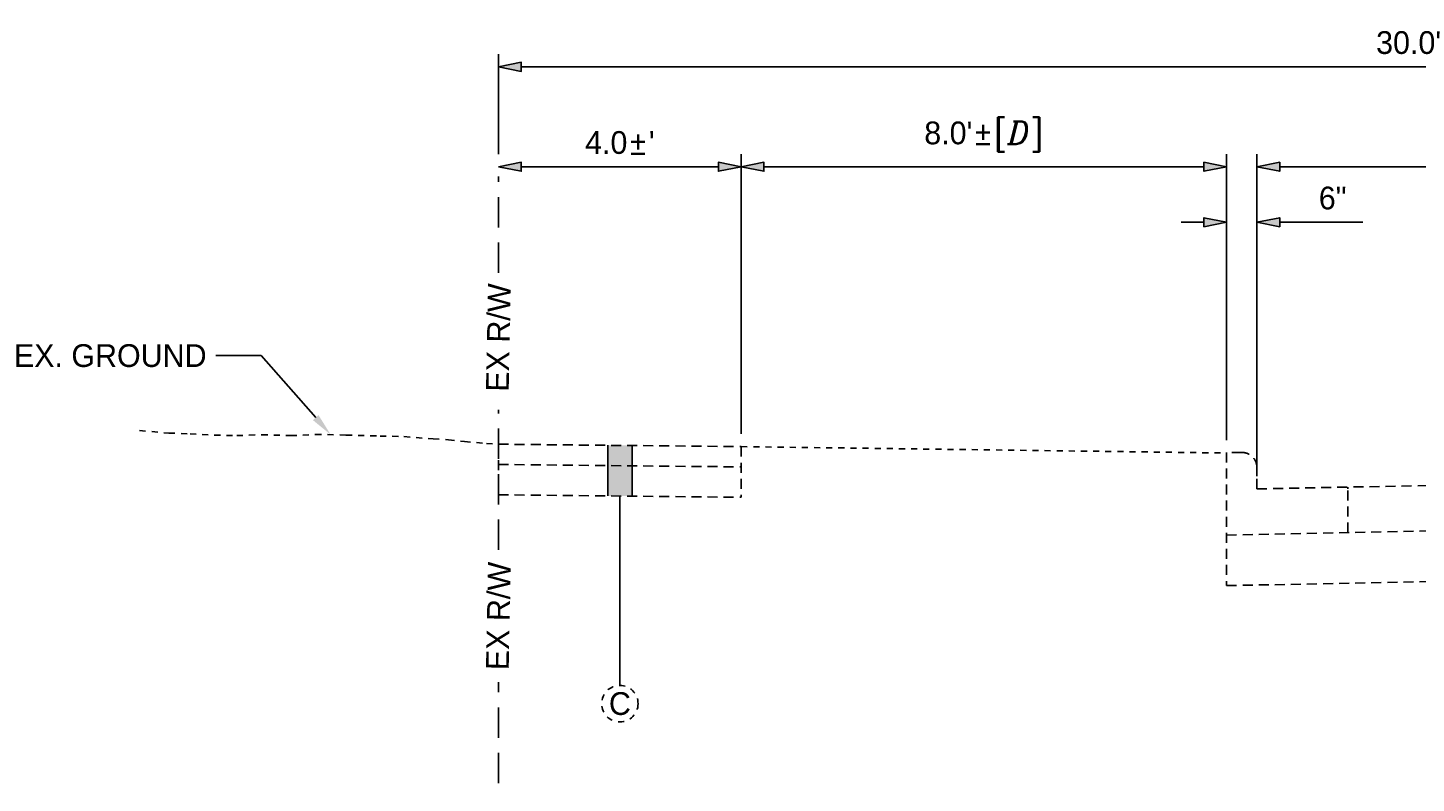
# Model space of a CAD drawing. Header units: feet. Extents: x 18895 to 19174, y 13693 to 13938.
# Tile 9 of 17: x 18958 to 18981, y 13861 to 13874. Entities that reach past the tile are written whole.
import ezdxf
from ezdxf import colors
from ezdxf.entities.mleader import LeaderData, LeaderLine
from ezdxf.math import Vec2, Vec3

# ---------------------------------------------------------------- set-up
doc = ezdxf.new("R2010")
doc.units = ezdxf.units.FT
doc.header["$MEASUREMENT"] = 0
for name, pattern in [('DASHED', [0.75, 0.5, -0.25]), ('DASHED2', [0.375, 0.25, -0.125]), ('OhDOT_USTN2', [0.11, 0.069, -0.041]), ('OhDOT_USTN3', [0.22, 0.165, -0.055])]:
    doc.linetypes.add(name, pattern=pattern)
for name, color, linetype in [('PF_X_Ground_Line', 3, 'OhDOT_USTN2'), ('PV_P_EOP', 7, 'Continuous'), ('PV_X_EOP', 7, 'OhDOT_USTN3'), ('PV_X_Text', 7, 'Continuous')]:
    doc.layers.add(name, color=color, linetype=linetype)
doc.styles.add('Slanted-Normal', font='font31.shx', dxfattribs={"height": 0.125})
doc.dimstyles.new('Dec-1  Slanted', dxfattribs={"dimtxt": 0.125, "dimasz": 0.125, "dimexe": 0.07, "dimexo": 0.07, "dimgap": 0.07, "dimtad": 1, "dimdec": 1, "dimzin": 3, "dimdsep": 46, "dimtxsty": 'Slanted-Normal', "dimblk": 'Dim1', "dimcen": 0, "dimclrd": 95, "dimclre": 95, "dimclrt": 7, "dimadec": 1, "dimazin": 3, "dimtfac": 1, "dimtdec": 1, "dimtix": 1, "dimtofl": 0, "dimtmove": 1, "dimatfit": 3, "dimldrblk": 'Dim1', "dimfxl": 1, "dimtolj": 1, "dimtzin": 0, "dimlwd": -1, "dimlwe": -1, "dimarcsym": 0})

# ---------------------------------------------------------------- blocks, each defined once
blk = doc.blocks.new('Dim1')
h = blk.add_hatch(color=4)
h.dxf.hatch_style = 1
h.paths.add_polyline_path([(0, 0), (-1, -0.2), (-1, 0.2)])
at = {"color": 4}
blk.add_lwpolyline([(0, 0), (-1, -0.2), (-1, 0.2), (0, 0)], dxfattribs=at)
blk = doc.blocks.new('*D912')
at = {"layer": 'Defpoints', "color": 0, "transparency": 16777216}
for p in [(18978.308, 13871.355), (18993.808, 13871.355), (18978.308, 13866.045)]:
    blk.add_point(p, dxfattribs=at)
at = {"layer": 'PV_X_Text', "color": 95, "linetype": 'Continuous', "transparency": 16777216}
for p, q in [((18978.308, 13866.255), (18978.308, 13871.565)), ((18993.433, 13871.355), (18978.683, 13871.355))]:
    blk.add_line(p, q, dxfattribs=at)
at = {"layer": 'PV_X_Text', "color": 95, "transparency": 16777216, "xscale": 0.375, "yscale": 0.375, "zscale": 0.375, "rotation": 180}
blk.add_blockref('Dim1', (18978.308, 13871.355), dxfattribs=at)
at = {"layer": 'PV_X_Text', "color": 95, "transparency": 16777216, "xscale": 0.375, "yscale": 0.375, "zscale": 0.375}
blk.add_blockref('Dim1', (18993.808, 13871.355), dxfattribs=at)
at = {"layer": 'PV_X_Text', "color": 7, "transparency": 16777216, "insert": (18986.058, 13871.752), "char_height": 0.375, "attachment_point": 5, "style": 'Slanted-Normal'}
blk.add_mtext("\\A1;15.5'{\\Fitalic|c0;%%P}", dxfattribs=at)
blk = doc.blocks.new('*D913')
at = {"layer": 'Defpoints', "color": 0, "transparency": 16777216}
for p in [(18978.308, 13870.44), (18977.808, 13866.637), (18978.308, 13866.397)]:
    blk.add_point(p, dxfattribs=at)
at = {"layer": 'PV_X_Text', "color": 95, "linetype": 'Continuous', "transparency": 16777216}
for p, q in [((18977.808, 13866.847), (18977.808, 13870.65)), ((18978.308, 13866.607), (18978.308, 13870.65)), ((18977.433, 13870.44), (18977.058, 13870.44)), ((18978.683, 13870.44), (18980.053, 13870.44))]:
    blk.add_line(p, q, dxfattribs=at)
at = {"layer": 'PV_X_Text', "color": 95, "transparency": 16777216, "xscale": 0.375, "yscale": 0.375, "zscale": 0.375}
blk.add_blockref('Dim1', (18977.808, 13870.44), dxfattribs=at)
at = {"layer": 'PV_X_Text', "color": 95, "transparency": 16777216, "xscale": 0.375, "yscale": 0.375, "zscale": 0.375, "rotation": 180}
blk.add_blockref('Dim1', (18978.308, 13870.44), dxfattribs=at)
at = {"layer": 'PV_X_Text', "color": 7, "transparency": 16777216, "insert": (18979.556, 13870.837), "char_height": 0.375, "attachment_point": 5, "style": 'Slanted-Normal'}
blk.add_mtext('\\A1;6"', dxfattribs=at)
blk = doc.blocks.new('*D914')
at = {"layer": 'Defpoints', "color": 0, "transparency": 16777216}
for p in [(18969.808, 13871.355), (18969.808, 13866.742), (18977.808, 13866.647)]:
    blk.add_point(p, dxfattribs=at)
at = {"layer": 'PV_X_Text', "color": 95, "linetype": 'Continuous', "transparency": 16777216}
for p, q in [((18969.808, 13866.952), (18969.808, 13871.565)), ((18977.808, 13866.857), (18977.808, 13871.565)), ((18977.433, 13871.355), (18970.183, 13871.355))]:
    blk.add_line(p, q, dxfattribs=at)
at = {"layer": 'PV_X_Text', "color": 95, "transparency": 16777216, "xscale": 0.375, "yscale": 0.375, "zscale": 0.375, "rotation": 180}
blk.add_blockref('Dim1', (18969.808, 13871.355), dxfattribs=at)
at = {"layer": 'PV_X_Text', "color": 95, "transparency": 16777216, "xscale": 0.375, "yscale": 0.375, "zscale": 0.375}
blk.add_blockref('Dim1', (18977.808, 13871.355), dxfattribs=at)
at = {"layer": 'PV_X_Text', "color": 7, "transparency": 16777216, "insert": (18973.808, 13871.85), "char_height": 0.375, "width": 1.47619, "attachment_point": 5, "style": 'Slanted-Normal'}
blk.add_mtext("\\A1;8.0'{\\Fitalic|c0;%%P[D]}", dxfattribs=at)
blk = doc.blocks.new('*D915')
at = {"layer": 'Defpoints', "color": 0, "linetype": 'DASHED', "transparency": 16777216}
for p in [(18965.808, 13871.355), (18969.808, 13871.355), (18969.808, 13866.797)]:
    blk.add_point(p, dxfattribs=at)
at = {"layer": 'PV_X_Text', "color": 95, "linetype": 'Continuous', "transparency": 16777216}
for p, q in [((18969.808, 13867.007), (18969.808, 13871.565)), ((18966.183, 13871.355), (18969.433, 13871.355))]:
    blk.add_line(p, q, dxfattribs=at)
at = {"layer": 'PV_X_Text', "color": 95, "linetype": 'DASHED', "transparency": 16777216, "xscale": 0.375, "yscale": 0.375, "zscale": 0.375, "rotation": 180}
blk.add_blockref('Dim1', (18965.808, 13871.355), dxfattribs=at)
at = {"layer": 'PV_X_Text', "color": 95, "linetype": 'DASHED', "transparency": 16777216, "xscale": 0.375, "yscale": 0.375, "zscale": 0.375}
blk.add_blockref('Dim1', (18969.808, 13871.355), dxfattribs=at)
at = {"layer": 'PV_X_Text', "color": 7, "linetype": 'DASHED', "transparency": 16777216, "insert": (18967.808, 13871.752), "char_height": 0.375, "attachment_point": 5, "style": 'Slanted-Normal'}
blk.add_mtext("\\A1;4.0{\\Fitalic|c0;%%P}'", dxfattribs=at)
blk = doc.blocks.new('*D916')
at = {"layer": 'Defpoints', "color": 0, "transparency": 16777216}
for p in [(18965.808, 13873.002), (18965.808, 13871.355), (18995.808, 13871.355)]:
    blk.add_point(p, dxfattribs=at)
at = {"layer": 'PV_X_Text', "color": 95, "linetype": 'Continuous', "transparency": 16777216}
for p, q in [((18965.808, 13871.565), (18965.808, 13873.212)), ((18995.808, 13871.565), (18995.808, 13873.212)), ((18995.433, 13873.002), (18966.183, 13873.002))]:
    blk.add_line(p, q, dxfattribs=at)
at = {"layer": 'PV_X_Text', "color": 95, "transparency": 16777216, "xscale": 0.375, "yscale": 0.375, "zscale": 0.375, "rotation": 180}
blk.add_blockref('Dim1', (18965.808, 13873.002), dxfattribs=at)
at = {"layer": 'PV_X_Text', "color": 95, "transparency": 16777216, "xscale": 0.375, "yscale": 0.375, "zscale": 0.375}
blk.add_blockref('Dim1', (18995.808, 13873.002), dxfattribs=at)
at = {"layer": 'PV_X_Text', "color": 7, "transparency": 16777216, "insert": (18980.808, 13873.399), "char_height": 0.375, "attachment_point": 5, "style": 'Slanted-Normal'}
blk.add_mtext("\\A1;30.0'", dxfattribs=at)

msp = doc.modelspace()

# ---------------------------------------------------------------- hatches: boundary and pattern name
at = {"layer": 'PV_X_Text'}
h = msp.add_hatch(color=256, dxfattribs=at)
h.dxf.hatch_style = 1
h.paths.add_polyline_path([(18967.608, 13866.764), (18968.008, 13866.76), (18968.008, 13865.926), (18967.608, 13865.93)])

# ---------------------------------------------------------------- linework, layer by layer
at = {"layer": 'PF_X_Ground_Line'}
for points in [[(18959.892, 13867.006), (18960.375, 13866.965), (18960.725, 13866.954), (18961.123, 13866.933), (18961.495, 13866.923), (18961.903, 13866.939), (18962.382, 13866.923), (18962.79, 13866.944), (18963.294, 13866.933), (18963.857, 13866.917), (18964.249, 13866.907), (18964.732, 13866.87), (18964.983, 13866.854), (18965.247, 13866.827), (18965.608, 13866.795), (18965.808, 13866.782)], [(18969.808, 13866.742), (18977.808, 13866.637)]]:
    msp.add_lwpolyline(points, dxfattribs=at)
at = {"layer": 'PV_P_EOP', "linetype": 'DASHED'}
for points in [[(18965.808, 13869.604), (18965.808, 13871.194)], [(18965.808, 13865.04), (18965.808, 13867.349)], [(18965.808, 13861.194), (18965.808, 13862.862)]]:
    msp.add_lwpolyline(points, dxfattribs=at)
at = {"layer": 'PV_X_EOP'}
for points in [[(18965.808, 13866.782), (18969.808, 13866.742)], [(18965.808, 13866.782), (18965.808, 13865.948)], [(18969.808, 13866.742), (18969.808, 13865.908)], [(18977.808, 13866.647), (18977.808, 13864.451)], [(18965.808, 13866.448), (18969.808, 13866.408)], [(18978.308, 13866.045), (18993.808, 13866.355)], [(18965.808, 13865.948), (18969.808, 13865.908)], [(18979.808, 13865.325), (18979.808, 13866.045), (18979.808, 13866.075)], [(18977.808, 13865.285), (18993.808, 13865.605)], [(18977.808, 13864.451), (18993.808, 13864.771)]]:
    msp.add_lwpolyline(points, dxfattribs=at)
msp.add_lwpolyline([(18978.308, 13866.045), (18978.308, 13866.397, 0.414214), (18978.058, 13866.647), (18977.808, 13866.647)], format="xyb", dxfattribs=at)
at = {"layer": 'PV_X_Text'}
for points in [[(18967.608, 13866.764), (18967.608, 13865.93)], [(18968.008, 13866.76), (18968.008, 13865.926)], [(18967.808, 13865.928), (18967.808, 13862.805)]]:
    msp.add_lwpolyline(points, dxfattribs=at)
at = {"layer": 'PV_X_Text', "linetype": 'DASHED2', "ltscale": 0.333}
msp.add_circle((18967.808, 13862.505), 0.3, dxfattribs=at)

# ---------------------------------------------------------------- texts
at = {"layer": 'PV_X_Text', "char_height": 0.375, "width": 2.18377, "attachment_point": 5, "rotation": 88.8542, "style": 'Slanted-Normal'}
for insert in [(18965.808, 13868.54), (18965.808, 13863.95)]:
    msp.add_mtext('EX R/W', dxfattribs=dict(at, insert=insert))
at = {"layer": 'PV_X_Text', "insert": (18967.808, 13862.505), "char_height": 0.375, "attachment_point": 5, "style": 'Slanted-Normal'}
msp.add_mtext_dynamic_manual_height_columns('C', width=2.46234, gutter_width=0.625, heights=[0], dxfattribs=at)

# ---------------------------------------------------------------- dimensions: what is measured, and where the dimension line sits
at = {"layer": 'PV_X_Text'}
for base, p1, p2, text, picture, middle in [((18965.808, 13873.002), (18995.808, 13871.355), (18965.808, 13871.355), "30.0'", '*D916', (18980.808, 13873.399)), ((18969.808, 13871.355), (18977.808, 13866.647), (18969.808, 13866.742), "8.0'{\\Fitalic|c0;%%P[D]}", '*D914', (18973.808, 13871.85)), ((18978.308, 13871.355), (18993.808, 13871.355), (18978.308, 13866.045), "15.5'{\\Fitalic|c0;%%P}", '*D912', (18986.058, 13871.752))]:
    dim = msp.add_linear_dim(base=base, p1=p1, p2=p2, text=text, dimstyle='Dec-1  Slanted', override={"dimpost": "'"}, dxfattribs=at)
    dim.commit()
    dim.dimension.update_dxf_attribs({"geometry": picture, "text_midpoint": middle})
at = {"layer": 'PV_X_Text', "linetype": 'DASHED'}
dim = msp.add_linear_dim(base=(18969.808, 13871.355), p1=(18965.808, 13871.355), p2=(18969.808, 13866.797), text="4.0{\\Fitalic|c0;%%P}'", dimstyle='Dec-1  Slanted', override={"dimpost": "'"}, dxfattribs=at)
dim.commit()
dim.dimension.update_dxf_attribs({"geometry": '*D915', "text_midpoint": (18967.808, 13871.752)})
at = {"layer": 'PV_X_Text'}
dim = msp.add_linear_dim(base=(18978.308, 13870.44), p1=(18977.808, 13866.637), p2=(18978.308, 13866.397), text='6"', dimstyle='Dec-1  Slanted', override={"dimpost": "'"}, dxfattribs=at)
dim.commit()
dim.dimension.update_dxf_attribs({"geometry": '*D913', "text_midpoint": (18979.556, 13870.44), "dimtype": 160})

# ---------------------------------------------------------------- leaders
at = {"layer": 'PV_X_Text', "linetype": 'DASHED2'}
ml = msp.add_multileader_mtext('Standard', dxfattribs=at)
ml.set_content('EX. GROUND', color=256, style='Slanted-Normal')
ml.set_leader_properties()
ml.build(insert=Vec2(0, 0))
ml.multileader.update_dxf_attribs({"dogleg_length": 0.25, "arrow_head_size": 0.375, "scale": 3})
ctx = ml.context
ctx.base_point, ctx.scale, ctx.char_height, ctx.arrow_head_size, ctx.landing_gap_size, ctx.plane_origin = Vec3(18957.605, 13868.242), 3, 0.375, 0.375, 0.15, Vec3(18963.042, 13866.938)
ctx.text_align_type = 2
notes = []
notes.append((ctx, [(0, (1, 1, 0), (18961.896, 13868.242), (-1, 0), 0.75, [(0, [(18963.042, 13866.938)], 0, [])])]))
ctx.mtext.insert, ctx.mtext.alignment, ctx.mtext.flow_direction = Vec3(18960.996, 13868.43), 3, 5
for ctx, leaders in notes:
    for number, flags, end, landing, length, lines in leaders:
        leader = LeaderData()
        leader.index, (leader.has_last_leader_line, leader.has_dogleg_vector, leader.attachment_direction) = number, flags
        leader.last_leader_point, leader.dogleg_vector, leader.dogleg_length = Vec3(end), Vec3(landing), length
        for number, points, colour, breaks in lines:
            line = LeaderLine()
            line.index, line.vertices, line.color, line.breaks = number, Vec3.list(points), colors.encode_raw_color(colour), breaks
            leader.lines.append(line)
        ctx.leaders.append(leader)

doc.saveas('drawing.dxf')
